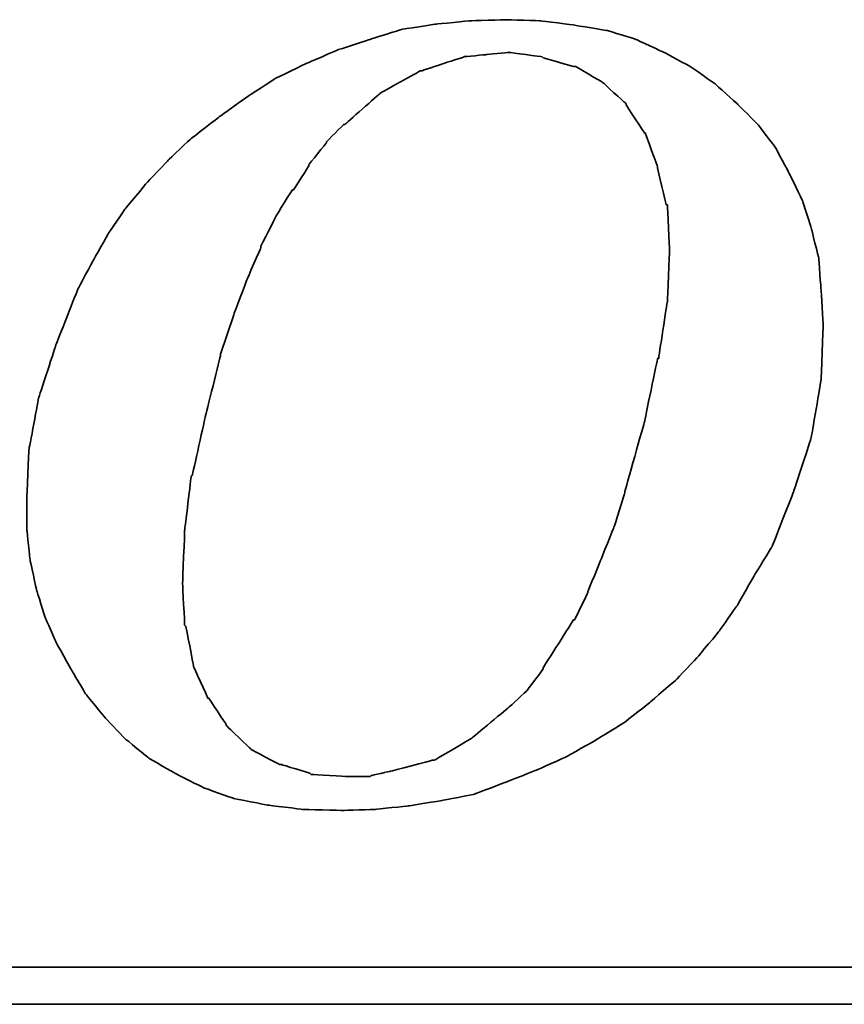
# Model space of a CAD drawing. Header units: millimetres. Extents: x 0 to 278, y 57 to 168.
# Tile 44 of 51: x 224.34 to 226.26, y 91.62 to 93.9. Entities that reach past the tile are written whole.
import ezdxf

# ---------------------------------------------------------------- set-up
doc = ezdxf.new("R2010")
doc.units = ezdxf.units.MM
doc.layers.add('DIM', color=4, linetype='Continuous')
doc.layers.add('layer 1', color=7, linetype='Continuous')

# ---------------------------------------------------------------- blocks, each defined once
blk = doc.blocks.new('TBI MOTION logo(完整正式版)')
at = {"layer": 'layer 1', "color": 22, "lineweight": 35}
for points, knots in [([(35.79625, -6.98375), (35.79625, -6.98375), (36.23125, -7.43875), (36.23125, -7.43875), (36.23125, -7.43875), (36.23125, -7.43875), (36.75625, -7.87125), (36.75625, -7.87125), (36.75625, -7.87125), (36.75625, -7.87125), (37.33125, -8.20375), (37.33125, -8.20375), (37.33125, -8.20375), (37.33125, -8.20375), (37.95625, -8.51875), (37.95625, -8.51875), (37.95625, -8.51875), (37.95625, -8.51875), (38.62625, -8.75875), (38.62625, -8.75875), (38.62625, -8.75875), (38.62625, -8.75875), (39.37125, -8.90375), (39.37125, -8.90375), (39.37125, -8.90375), (39.37125, -8.90375), (40.14125, -8.99875), (40.14125, -8.99875), (40.14125, -8.99875), (40.14125, -8.99875), (41.02625, -9.02375), (41.02625, -9.02375), (41.02625, -9.02375), (41.02625, -9.02375), (41.74625, -8.99875), (41.74625, -8.99875), (41.74625, -8.99875), (41.74625, -8.99875), (42.46625, -8.92375), (42.46625, -8.92375), (42.46625, -8.92375), (42.46625, -8.92375), (43.21125, -8.80625), (43.21125, -8.80625), (43.21125, -8.80625), (43.21125, -8.80625), (43.93125, -8.66375), (43.93125, -8.66375), (43.93125, -8.66375), (43.93125, -8.66375), (44.62625, -8.39875), (44.62625, -8.39875), (44.62625, -8.39875), (44.62625, -8.39875), (45.29625, -8.13375), (45.29625, -8.13375), (45.29625, -8.13375), (45.29625, -8.13375), (45.94625, -7.84375), (45.94625, -7.84375), (45.94625, -7.84375), (45.94625, -7.84375), (46.61625, -7.46375), (46.61625, -7.46375), (46.61625, -7.46375), (46.61625, -7.46375), (47.24125, -7.07875), (47.24125, -7.07875), (47.24125, -7.07875), (47.24125, -7.07875), (47.81625, -6.62375), (47.81625, -6.62375), (47.81625, -6.62375), (47.81625, -6.62375), (48.36875, -6.14375), (48.36875, -6.14375), (48.36875, -6.14375), (48.36875, -6.14375), (48.84625, -5.64125), (48.84625, -5.64125), (48.84625, -5.64125), (48.84625, -5.64125), (49.32625, -5.06375), (49.32625, -5.06375), (49.32625, -5.06375), (49.32625, -5.06375), (49.71125, -4.51374), (49.71125, -4.51374), (49.71125, -4.51374), (49.71125, -4.51374), (50.09625, -3.83874), (50.09625, -3.83874), (50.09625, -3.83874), (50.09625, -3.83874), (50.48125, -3.21374), (50.48125, -3.21374), (50.48125, -3.21374), (50.48125, -3.21374), (50.96125, -1.99125), (50.96125, -1.99125), (50.96125, -1.99125), (50.96125, -1.99125), (51.34375, -0.81875), (51.34375, -0.81875), (51.34375, -0.81875), (51.34375, -0.81875), (51.56125, 0.45624), (51.56125, 0.45624), (51.56125, 0.45624), (51.56125, 0.45624), (51.60625, 1.67624), (51.60625, 1.67624), (51.60625, 1.67624), (51.60625, 1.67624), (51.56125, 2.44625), (51.56125, 2.44625), (51.56125, 2.44625), (51.56125, 2.44625), (51.51125, 3.14125), (51.51125, 3.14125), (51.51125, 3.14125), (51.51125, 3.14125), (51.34375, 3.81125), (51.34375, 3.81125), (51.34375, 3.81125), (51.34375, 3.81125), (51.15125, 4.41125), (51.15125, 4.41125), (51.15125, 4.41125), (51.15125, 4.41125), (50.86125, 5.01125), (50.86125, 5.01125), (50.86125, 5.01125), (50.86125, 5.01125), (50.55125, 5.58875), (50.55125, 5.58875), (50.55125, 5.58875), (50.55125, 5.58875), (50.16625, 6.09125), (50.16625, 6.09125), (50.16625, 6.09125), (50.16625, 6.09125), (49.71125, 6.54875), (49.71125, 6.54875), (49.71125, 6.54875), (49.71125, 6.54875), (49.23125, 6.98125), (49.23125, 6.98125), (49.23125, 6.98125), (49.23125, 6.98125), (48.67875, 7.36625), (48.67875, 7.36625), (48.67875, 7.36625), (48.67875, 7.36625), (48.10375, 7.67625), (48.10375, 7.67625), (48.10375, 7.67625), (48.10375, 7.67625), (47.48125, 7.96375), (47.48125, 7.96375), (47.48125, 7.96375), (47.48125, 7.96375), (46.85625, 8.15625), (46.85625, 8.15625), (46.85625, 8.15625), (46.85625, 8.15625), (46.13625, 8.27624), (46.13625, 8.27624), (46.13625, 8.27624), (46.13625, 8.27624), (45.39125, 8.37125), (45.39125, 8.37125), (45.39125, 8.37125), (45.39125, 8.37125), (44.62625, 8.39624), (44.62625, 8.39624), (44.62625, 8.39624), (44.62625, 8.39624), (43.83625, 8.37125), (43.83625, 8.37125), (43.83625, 8.37125), (43.83625, 8.37125), (43.09125, 8.30125), (43.09125, 8.30125), (43.09125, 8.30125), (43.09125, 8.30125), (42.32125, 8.18125), (42.32125, 8.18125), (42.32125, 8.18125), (42.32125, 8.18125), (41.62875, 7.96375), (41.62875, 7.96375), (41.62875, 7.96375), (41.62875, 7.96375), (40.90625, 7.72625), (40.90625, 7.72625), (40.90625, 7.72625), (40.90625, 7.72625), (40.23624, 7.43625), (40.23624, 7.43625), (40.23624, 7.43625), (40.23624, 7.43625), (39.54124, 7.10125), (39.54124, 7.10125), (39.54124, 7.10125), (39.54124, 7.10125), (38.91625, 6.69125), (38.91625, 6.69125), (38.91625, 6.69125), (38.91625, 6.69125), (38.31625, 6.26125), (38.31625, 6.26125), (38.31625, 6.26125), (38.31625, 6.26125), (37.69125, 5.78125), (37.69125, 5.78125), (37.69125, 5.78125), (37.69125, 5.78125), (37.18625, 5.30125), (37.18625, 5.30125), (37.18625, 5.30125), (37.18625, 5.30125), (36.70625, 4.79624), (36.70625, 4.79624), (36.70625, 4.79624), (36.70625, 4.79624), (36.23125, 4.22125), (36.23125, 4.22125), (36.23125, 4.22125), (36.23125, 4.22125), (35.87124, 3.69375), (35.87124, 3.69375), (35.87124, 3.69375), (35.87124, 3.69375), (35.53125, 3.09125), (35.53125, 3.09125), (35.53125, 3.09125), (35.53125, 3.09125), (35.19875, 2.47125), (35.19875, 2.47125), (35.19875, 2.47125), (35.19875, 2.47125), (34.71625, 1.24625), (34.71625, 1.24625), (34.71625, 1.24625), (34.71625, 1.24625), (34.33125, 0.06874), (34.33125, 0.06874), (34.33125, 0.06874), (34.33125, 0.06874), (34.11625, -1.07875), (34.11625, -1.07875), (34.11625, -1.07875), (34.11625, -1.07875), (34.07125, -2.15875), (34.07125, -2.15875), (34.07125, -2.15875), (34.07125, -2.15875), (34.07125, -2.85375), (34.07125, -2.85375), (34.07125, -2.85375), (34.07125, -2.85375), (34.14125, -3.50375), (34.14125, -3.50375), (34.14125, -3.50375), (34.14125, -3.50375), (34.28625, -4.17375), (34.28625, -4.17375), (34.28625, -4.17375), (34.28625, -4.17375), (34.47625, -4.77624), (34.47625, -4.77624), (34.47625, -4.77624), (34.47625, -4.77624), (34.71625, -5.32625), (34.71625, -5.32625), (34.71625, -5.32625), (34.71625, -5.32625), (35.05375, -5.92875), (35.05375, -5.92875), (35.05375, -5.92875), (35.05375, -5.92875), (35.36375, -6.45375), (35.36375, -6.45375), (35.36375, -6.45375), (35.36375, -6.45375), (35.79625, -6.98375), (35.79625, -6.98375)], [0, 0, 0, 0, 0.01388889, 0.01388889, 0.01388889, 0.0138889, 0.02777778, 0.02777778, 0.02777778, 0.02777779, 0.04166667, 0.04166667, 0.04166667, 0.04166668, 0.05555556, 0.05555556, 0.05555556, 0.05555557, 0.06944444, 0.06944444, 0.06944444, 0.06944445, 0.08333333, 0.08333333, 0.08333333, 0.08333334, 0.09722222, 0.09722222, 0.09722222, 0.09722223, 0.11111111, 0.11111111, 0.11111111, 0.11111112, 0.125, 0.125, 0.125, 0.12500001, 0.13888889, 0.13888889, 0.13888889, 0.1388889, 0.15277778, 0.15277778, 0.15277778, 0.15277779, 0.16666667, 0.16666667, 0.16666667, 0.16666668, 0.18055556, 0.18055556, 0.18055556, 0.18055557, 0.19444444, 0.19444444, 0.19444444, 0.19444445, 0.20833333, 0.20833333, 0.20833333, 0.20833334, 0.22222222, 0.22222222, 0.22222222, 0.22222223, 0.23611111, 0.23611111, 0.23611111, 0.23611112, 0.25, 0.25, 0.25, 0.25000001, 0.26388889, 0.26388889, 0.26388889, 0.2638889, 0.27777778, 0.27777778, 0.27777778, 0.27777779, 0.29166667, 0.29166667, 0.29166667, 0.29166668, 0.30555556, 0.30555556, 0.30555556, 0.30555557, 0.31944444, 0.31944444, 0.31944444, 0.31944445, 0.33333333, 0.33333333, 0.33333333, 0.33333334, 0.34722222, 0.34722222, 0.34722222, 0.34722223, 0.36111111, 0.36111111, 0.36111111, 0.36111112, 0.375, 0.375, 0.375, 0.37500001, 0.38888889, 0.38888889, 0.38888889, 0.3888889, 0.40277778, 0.40277778, 0.40277778, 0.40277779, 0.41666667, 0.41666667, 0.41666667, 0.41666668, 0.43055556, 0.43055556, 0.43055556, 0.43055557, 0.44444444, 0.44444444, 0.44444444, 0.44444445, 0.45833333, 0.45833333, 0.45833333, 0.45833334, 0.47222222, 0.47222222, 0.47222222, 0.47222223, 0.48611111, 0.48611111, 0.48611111, 0.48611112, 0.5, 0.5, 0.5, 0.50000001, 0.51388889, 0.51388889, 0.51388889, 0.5138889, 0.52777778, 0.52777778, 0.52777778, 0.52777779, 0.54166667, 0.54166667, 0.54166667, 0.54166668, 0.55555556, 0.55555556, 0.55555556, 0.55555557, 0.56944444, 0.56944444, 0.56944444, 0.56944445, 0.58333333, 0.58333333, 0.58333333, 0.58333334, 0.59722222, 0.59722222, 0.59722222, 0.59722223, 0.61111111, 0.61111111, 0.61111111, 0.61111112, 0.625, 0.625, 0.625, 0.62500001, 0.63888889, 0.63888889, 0.63888889, 0.6388889, 0.65277778, 0.65277778, 0.65277778, 0.65277779, 0.66666667, 0.66666667, 0.66666667, 0.66666668, 0.68055556, 0.68055556, 0.68055556, 0.68055557, 0.69444444, 0.69444444, 0.69444444, 0.69444445, 0.70833333, 0.70833333, 0.70833333, 0.70833334, 0.72222222, 0.72222222, 0.72222222, 0.72222223, 0.73611111, 0.73611111, 0.73611111, 0.73611112, 0.75, 0.75, 0.75, 0.75000001, 0.76388889, 0.76388889, 0.76388889, 0.7638889, 0.77777778, 0.77777778, 0.77777778, 0.77777779, 0.79166667, 0.79166667, 0.79166667, 0.79166668, 0.80555556, 0.80555556, 0.80555556, 0.80555557, 0.81944444, 0.81944444, 0.81944444, 0.81944445, 0.83333333, 0.83333333, 0.83333333, 0.83333334, 0.84722222, 0.84722222, 0.84722222, 0.84722223, 0.86111111, 0.86111111, 0.86111111, 0.86111112, 0.875, 0.875, 0.875, 0.87500001, 0.88888889, 0.88888889, 0.88888889, 0.8888889, 0.90277778, 0.90277778, 0.90277778, 0.90277779, 0.91666667, 0.91666667, 0.91666667, 0.91666668, 0.93055556, 0.93055556, 0.93055556, 0.93055557, 0.94444444, 0.94444444, 0.94444444, 0.94444445, 0.95833333, 0.95833333, 0.95833333, 0.95833334, 0.97222222, 0.97222222, 0.97222222, 0.97222223, 0.98611111, 0.98611111, 0.98611111, 0.98611112, 1, 1, 1, 1]), ([(38.33875, 1.03124), (38.33875, 1.03124), (38.62625, 1.89625), (38.62625, 1.89625), (38.62625, 1.89625), (38.62625, 1.89625), (38.91625, 2.66375), (38.91625, 2.66375), (38.91625, 2.66375), (38.91625, 2.66375), (39.22625, 3.38125), (39.22625, 3.38125), (39.22625, 3.38125), (39.22625, 3.38125), (39.22625, 3.40624), (39.22625, 3.40624), (39.22625, 3.40624), (39.22625, 3.40624), (39.56124, 4.07624), (39.56124, 4.07624), (39.56124, 4.07624), (39.56124, 4.07624), (39.92125, 4.65125), (39.92125, 4.65125), (39.92125, 4.65125), (39.92125, 4.65125), (39.94625, 4.65125), (39.94625, 4.65125), (39.94625, 4.65125), (39.94625, 4.65125), (40.28125, 5.17875), (40.28125, 5.17875), (40.28125, 5.17875), (40.28125, 5.17875), (40.28125, 5.20375), (40.28125, 5.20375), (40.28125, 5.20375), (40.28125, 5.20375), (40.66875, 5.68625), (40.66875, 5.68625), (40.66875, 5.68625), (40.66875, 5.68625), (40.66875, 5.70625), (40.66875, 5.70625), (40.66875, 5.70625), (40.66875, 5.70625), (41.05124, 6.09125), (41.05124, 6.09125), (41.05124, 6.09125), (41.05124, 6.09125), (41.07625, 6.09125), (41.07625, 6.09125), (41.07625, 6.09125), (41.07625, 6.09125), (41.84125, 6.76625), (41.84125, 6.76625), (41.84125, 6.76625), (41.84125, 6.76625), (41.86625, 6.78625), (41.86625, 6.78625), (41.86625, 6.78625), (41.86625, 6.78625), (42.73125, 7.26624), (42.73125, 7.26624), (42.73125, 7.26624), (42.73125, 7.26624), (42.75625, 7.26624), (42.75625, 7.26624), (42.75625, 7.26624), (42.75625, 7.26624), (43.18625, 7.41125), (43.18625, 7.41125), (43.18625, 7.41125), (43.18625, 7.41125), (43.64125, 7.55625), (43.64125, 7.55625), (43.64125, 7.55625), (43.64125, 7.55625), (43.66625, 7.55625), (43.66625, 7.55625), (43.66625, 7.55625), (43.66625, 7.55625), (43.69125, 7.58124), (43.69125, 7.58124), (43.69125, 7.58124), (43.69125, 7.58124), (44.19125, 7.62625), (44.19125, 7.62625), (44.19125, 7.62625), (44.19125, 7.62625), (44.67125, 7.67625), (44.67125, 7.67625), (44.67125, 7.67625), (44.67125, 7.67625), (44.69625, 7.67625), (44.69625, 7.67625), (44.69625, 7.67625), (44.69625, 7.67625), (45.41875, 7.58124), (45.41875, 7.58124), (45.41875, 7.58124), (45.41875, 7.58124), (45.44125, 7.55625), (45.44125, 7.55625), (45.44125, 7.55625), (45.44125, 7.55625), (46.11125, 7.36625), (46.11125, 7.36625), (46.11125, 7.36625), (46.11125, 7.36625), (46.13625, 7.36625), (46.13625, 7.36625), (46.13625, 7.36625), (46.13625, 7.36625), (46.15875, 7.36625), (46.15875, 7.36625), (46.15875, 7.36625), (46.15875, 7.36625), (46.73625, 7.02624), (46.73625, 7.02624), (46.73625, 7.02624), (46.73625, 7.02624), (46.76125, 7.00624), (46.76125, 7.00624), (46.76125, 7.00624), (46.76125, 7.00624), (47.24125, 6.57124), (47.24125, 6.57124), (47.24125, 6.57124), (47.24125, 6.57124), (47.26625, 6.54875), (47.26625, 6.54875), (47.26625, 6.54875), (47.26625, 6.54875), (47.26625, 6.52375), (47.26625, 6.52375), (47.26625, 6.52375), (47.26625, 6.52375), (47.67375, 5.89875), (47.67375, 5.89875), (47.67375, 5.89875), (47.67375, 5.89875), (47.69625, 5.89875), (47.69625, 5.89875), (47.69625, 5.89875), (47.69625, 5.89875), (47.69625, 5.87625), (47.69625, 5.87625), (47.69625, 5.87625), (47.69625, 5.87625), (47.96125, 5.15625), (47.96125, 5.15625), (47.96125, 5.15625), (47.96125, 5.15625), (47.96125, 5.13125), (47.96125, 5.13125), (47.96125, 5.13125), (47.96125, 5.13125), (48.15125, 4.31875), (48.15125, 4.31875), (48.15125, 4.31875), (48.15125, 4.31875), (48.17625, 4.31875), (48.17625, 4.31875), (48.17625, 4.31875), (48.17625, 4.31875), (48.17625, 4.29125), (48.17625, 4.29125), (48.17625, 4.29125), (48.17625, 4.29125), (48.22625, 3.33125), (48.22625, 3.33125), (48.22625, 3.33125), (48.22625, 3.33125), (48.22625, 3.30875), (48.22625, 3.30875), (48.22625, 3.30875), (48.22625, 3.30875), (48.17625, 2.20624), (48.17625, 2.20624), (48.17625, 2.20624), (48.17625, 2.20624), (48.17625, 2.18124), (48.17625, 2.18124), (48.17625, 2.18124), (48.17625, 2.18124), (47.98375, 0.93624), (47.98375, 0.93624), (47.98375, 0.93624), (47.98375, 0.93624), (47.96125, 0.93624), (47.96125, 0.93624), (47.96125, 0.93624), (47.96125, 0.93624), (47.67375, -0.45874), (47.67375, -0.45874), (47.67375, -0.45874), (47.67375, -0.45874), (47.24125, -1.99125), (47.24125, -1.99125), (47.24125, -1.99125), (47.24125, -1.99125), (47.24125, -2.01874), (47.24125, -2.01874), (47.24125, -2.01874), (47.24125, -2.01874), (47.00125, -2.78375), (47.00125, -2.78375), (47.00125, -2.78375), (47.00125, -2.78375), (46.71125, -3.50375), (46.71125, -3.50375), (46.71125, -3.50375), (46.71125, -3.50375), (46.42625, -4.19875), (46.42625, -4.19875), (46.42625, -4.19875), (46.42625, -4.19875), (46.42625, -4.22375), (46.42625, -4.22375), (46.42625, -4.22375), (46.42625, -4.22375), (46.13625, -4.82374), (46.13625, -4.82374), (46.13625, -4.82374), (46.13625, -4.82374), (46.11125, -4.82374), (46.11125, -4.82374), (46.11125, -4.82374), (46.11125, -4.82374), (45.77625, -5.35125), (45.77625, -5.35125), (45.77625, -5.35125), (45.77625, -5.35125), (45.44125, -5.87875), (45.44125, -5.87875), (45.44125, -5.87875), (45.44125, -5.87875), (45.44125, -5.90375), (45.44125, -5.90375), (45.44125, -5.90375), (45.44125, -5.90375), (45.10625, -6.35875), (45.10625, -6.35875), (45.10625, -6.35875), (45.10625, -6.35875), (45.08125, -6.38375), (45.08125, -6.38375), (45.08125, -6.38375), (45.08125, -6.38375), (44.69625, -6.74375), (44.69625, -6.74375), (44.69625, -6.74375), (44.69625, -6.74375), (43.88375, -7.41625), (43.88375, -7.41625), (43.88375, -7.41625), (43.88375, -7.41625), (43.85625, -7.43875), (43.85625, -7.43875), (43.85625, -7.43875), (43.85625, -7.43875), (43.04125, -7.91875), (43.04125, -7.91875), (43.04125, -7.91875), (43.04125, -7.91875), (43.01625, -7.91875), (43.01625, -7.91875), (43.01625, -7.91875), (43.01625, -7.91875), (42.99625, -7.91875), (42.99625, -7.91875), (42.99625, -7.91875), (42.99625, -7.91875), (42.08125, -8.15875), (42.08125, -8.15875), (42.08125, -8.15875), (42.08125, -8.15875), (41.65125, -8.25625), (41.65125, -8.25625), (41.65125, -8.25625), (41.65125, -8.25625), (41.62875, -8.27875), (41.62875, -8.27875), (41.62875, -8.27875), (41.62875, -8.27875), (41.60125, -8.27875), (41.60125, -8.27875), (41.60125, -8.27875), (41.60125, -8.27875), (41.12125, -8.27875), (41.12125, -8.27875), (41.12125, -8.27875), (41.12125, -8.27875), (40.35624, -8.23125), (40.35624, -8.23125), (40.35624, -8.23125), (40.35624, -8.23125), (40.33125, -8.23125), (40.33125, -8.23125), (40.33125, -8.23125), (40.33125, -8.23125), (40.30625, -8.20375), (40.30625, -8.20375), (40.30625, -8.20375), (40.30625, -8.20375), (39.68375, -8.01375), (39.68375, -8.01375), (39.68375, -8.01375), (39.68375, -8.01375), (39.66124, -8.01375), (39.66124, -8.01375), (39.66124, -8.01375), (39.66124, -8.01375), (39.63625, -8.01375), (39.63625, -8.01375), (39.63625, -8.01375), (39.63625, -8.01375), (39.01125, -7.67875), (39.01125, -7.67875), (39.01125, -7.67875), (39.01125, -7.67875), (38.98875, -7.65375), (38.98875, -7.65375), (38.98875, -7.65375), (38.98875, -7.65375), (38.48625, -7.17375), (38.48625, -7.17375), (38.48625, -7.17375), (38.48625, -7.17375), (38.45875, -7.14875), (38.45875, -7.14875), (38.45875, -7.14875), (38.45875, -7.14875), (38.45875, -7.12875), (38.45875, -7.12875), (38.45875, -7.12875), (38.45875, -7.12875), (38.07625, -6.54875), (38.07625, -6.54875), (38.07625, -6.54875), (38.07625, -6.54875), (38.05125, -6.54875), (38.05125, -6.54875), (38.05125, -6.54875), (38.05125, -6.54875), (38.05125, -6.52875), (38.05125, -6.52875), (38.05125, -6.52875), (38.05125, -6.52875), (37.74125, -5.85375), (37.74125, -5.85375), (37.74125, -5.85375), (37.74125, -5.85375), (37.74125, -5.82875), (37.74125, -5.82875), (37.74125, -5.82875), (37.74125, -5.82875), (37.57375, -4.96875), (37.57375, -4.96875), (37.57375, -4.96875), (37.57375, -4.96875), (37.54625, -4.94375), (37.54625, -4.94375), (37.54625, -4.94375), (37.54625, -4.94375), (37.50125, -4.03375), (37.50125, -4.03375), (37.50125, -4.03375), (37.50125, -4.03375), (37.50125, -4.00875), (37.50125, -4.00875), (37.50125, -4.00875), (37.50125, -4.00875), (37.54625, -2.85375), (37.54625, -2.85375), (37.54625, -2.85375), (37.54625, -2.85375), (37.69125, -1.65875), (37.69125, -1.65875), (37.69125, -1.65875), (37.69125, -1.65875), (37.71624, -1.63375), (37.71624, -1.63375), (37.71624, -1.63375), (37.71624, -1.63375), (38.00375, -0.33875), (38.00375, -0.33875), (38.00375, -0.33875), (38.00375, -0.33875), (38.33875, 1.00624), (38.33875, 1.00624), (38.33875, 1.00624), (38.33875, 1.00624), (38.33875, 1.03124), (38.33875, 1.03124)], [0, 0, 0, 0, 0.01010101, 0.01010101, 0.01010101, 0.01010102, 0.02020202, 0.02020202, 0.02020202, 0.02020203, 0.03030303, 0.03030303, 0.03030303, 0.03030304, 0.04040404, 0.04040404, 0.04040404, 0.04040405, 0.05050505, 0.05050505, 0.05050505, 0.05050506, 0.06060606, 0.06060606, 0.06060606, 0.06060607, 0.07070707, 0.07070707, 0.07070707, 0.07070708, 0.08080808, 0.08080808, 0.08080808, 0.08080809, 0.09090909, 0.09090909, 0.09090909, 0.0909091, 0.1010101, 0.1010101, 0.1010101, 0.10101011, 0.11111111, 0.11111111, 0.11111111, 0.11111112, 0.12121212, 0.12121212, 0.12121212, 0.12121213, 0.13131313, 0.13131313, 0.13131313, 0.13131314, 0.14141414, 0.14141414, 0.14141414, 0.14141415, 0.15151515, 0.15151515, 0.15151515, 0.15151516, 0.16161616, 0.16161616, 0.16161616, 0.16161617, 0.17171717, 0.17171717, 0.17171717, 0.17171718, 0.18181818, 0.18181818, 0.18181818, 0.18181819, 0.19191919, 0.19191919, 0.19191919, 0.1919192, 0.2020202, 0.2020202, 0.2020202, 0.20202021, 0.21212121, 0.21212121, 0.21212121, 0.21212122, 0.22222222, 0.22222222, 0.22222222, 0.22222223, 0.23232323, 0.23232323, 0.23232323, 0.23232324, 0.24242424, 0.24242424, 0.24242424, 0.24242425, 0.25252525, 0.25252525, 0.25252525, 0.25252526, 0.26262626, 0.26262626, 0.26262626, 0.26262627, 0.27272727, 0.27272727, 0.27272727, 0.27272728, 0.28282828, 0.28282828, 0.28282828, 0.28282829, 0.29292929, 0.29292929, 0.29292929, 0.2929293, 0.3030303, 0.3030303, 0.3030303, 0.30303031, 0.31313131, 0.31313131, 0.31313131, 0.31313132, 0.32323232, 0.32323232, 0.32323232, 0.32323233, 0.33333333, 0.33333333, 0.33333333, 0.33333334, 0.34343434, 0.34343434, 0.34343434, 0.34343435, 0.35353535, 0.35353535, 0.35353535, 0.35353536, 0.36363636, 0.36363636, 0.36363636, 0.36363637, 0.37373737, 0.37373737, 0.37373737, 0.37373738, 0.38383838, 0.38383838, 0.38383838, 0.38383839, 0.39393939, 0.39393939, 0.39393939, 0.3939394, 0.4040404, 0.4040404, 0.4040404, 0.40404041, 0.41414141, 0.41414141, 0.41414141, 0.41414142, 0.42424242, 0.42424242, 0.42424242, 0.42424243, 0.43434343, 0.43434343, 0.43434343, 0.43434344, 0.44444444, 0.44444444, 0.44444444, 0.44444445, 0.45454545, 0.45454545, 0.45454545, 0.45454546, 0.46464646, 0.46464646, 0.46464646, 0.46464647, 0.47474747, 0.47474747, 0.47474747, 0.47474748, 0.48484848, 0.48484848, 0.48484848, 0.48484849, 0.49494949, 0.49494949, 0.49494949, 0.4949495, 0.50505051, 0.50505051, 0.50505051, 0.50505052, 0.51515152, 0.51515152, 0.51515152, 0.51515153, 0.52525253, 0.52525253, 0.52525253, 0.52525254, 0.53535354, 0.53535354, 0.53535354, 0.53535355, 0.54545455, 0.54545455, 0.54545455, 0.54545456, 0.55555556, 0.55555556, 0.55555556, 0.55555557, 0.56565657, 0.56565657, 0.56565657, 0.56565658, 0.57575758, 0.57575758, 0.57575758, 0.57575759, 0.58585859, 0.58585859, 0.58585859, 0.5858586, 0.5959596, 0.5959596, 0.5959596, 0.59595961, 0.60606061, 0.60606061, 0.60606061, 0.60606062, 0.61616162, 0.61616162, 0.61616162, 0.61616163, 0.62626263, 0.62626263, 0.62626263, 0.62626264, 0.63636364, 0.63636364, 0.63636364, 0.63636365, 0.64646465, 0.64646465, 0.64646465, 0.64646466, 0.65656566, 0.65656566, 0.65656566, 0.65656567, 0.66666667, 0.66666667, 0.66666667, 0.66666668, 0.67676768, 0.67676768, 0.67676768, 0.67676769, 0.68686869, 0.68686869, 0.68686869, 0.6868687, 0.6969697, 0.6969697, 0.6969697, 0.69696971, 0.70707071, 0.70707071, 0.70707071, 0.70707072, 0.71717172, 0.71717172, 0.71717172, 0.71717173, 0.72727273, 0.72727273, 0.72727273, 0.72727274, 0.73737374, 0.73737374, 0.73737374, 0.73737375, 0.74747475, 0.74747475, 0.74747475, 0.74747476, 0.75757576, 0.75757576, 0.75757576, 0.75757577, 0.76767677, 0.76767677, 0.76767677, 0.76767678, 0.77777778, 0.77777778, 0.77777778, 0.77777779, 0.78787879, 0.78787879, 0.78787879, 0.7878788, 0.7979798, 0.7979798, 0.7979798, 0.79797981, 0.80808081, 0.80808081, 0.80808081, 0.80808082, 0.81818182, 0.81818182, 0.81818182, 0.81818183, 0.82828283, 0.82828283, 0.82828283, 0.82828284, 0.83838384, 0.83838384, 0.83838384, 0.83838385, 0.84848485, 0.84848485, 0.84848485, 0.84848486, 0.85858586, 0.85858586, 0.85858586, 0.85858587, 0.86868687, 0.86868687, 0.86868687, 0.86868688, 0.87878788, 0.87878788, 0.87878788, 0.87878789, 0.88888889, 0.88888889, 0.88888889, 0.8888889, 0.8989899, 0.8989899, 0.8989899, 0.89898991, 0.90909091, 0.90909091, 0.90909091, 0.90909092, 0.91919192, 0.91919192, 0.91919192, 0.91919193, 0.92929293, 0.92929293, 0.92929293, 0.92929294, 0.93939394, 0.93939394, 0.93939394, 0.93939395, 0.94949495, 0.94949495, 0.94949495, 0.94949496, 0.95959596, 0.95959596, 0.95959596, 0.95959597, 0.96969697, 0.96969697, 0.96969697, 0.96969698, 0.97979798, 0.97979798, 0.97979798, 0.97979799, 0.98989899, 0.98989899, 0.98989899, 0.989899, 1, 1, 1, 1]), ([(75.90875, -9.47875), (75.90875, -9.47875), (75.90875, -12.28625), (75.90875, -12.28625), (75.90875, -12.28625), (75.90875, -12.28625), (75.90875, -12.47875), (75.90875, -12.47875), (75.90875, -12.47875), (75.90875, -12.47875), (75.71625, -12.47875), (75.71625, -12.47875), (75.71625, -12.47875), (75.71625, -12.47875), (-88.32875, -12.47875), (-88.32875, -12.47875), (-88.32875, -12.47875), (-88.32875, -12.47875), (-88.32875, -13.29375), (-88.32875, -13.29375), (-88.32875, -13.29375), (-88.32875, -13.29375), (82.89125, -13.29375), (82.89125, -13.29375), (82.89125, -13.29375), (82.89125, -13.29375), (75.90875, -9.47875), (75.90875, -9.47875)], [0, 0, 0, 0, 0.14285714, 0.14285714, 0.14285714, 0.14285715, 0.28571429, 0.28571429, 0.28571429, 0.2857143, 0.42857143, 0.42857143, 0.42857143, 0.42857144, 0.57142857, 0.57142857, 0.57142857, 0.57142858, 0.71428571, 0.71428571, 0.71428571, 0.71428572, 0.85714286, 0.85714286, 0.85714286, 0.85714287, 1, 1, 1, 1])]:
    blk.add_open_spline(points, degree=3, knots=knots, dxfattribs=at)

msp = doc.modelspace()

# ---------------------------------------------------------------- block references
at = {"layer": 'DIM', "color": 7, "xscale": 0.1054262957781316, "yscale": 0.1054262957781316, "zscale": 0.1054262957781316}
msp.add_blockref('TBI MOTION logo(完整正式版)', (220.7686, 93.0185), dxfattribs=at)

doc.saveas('drawing.dxf')
